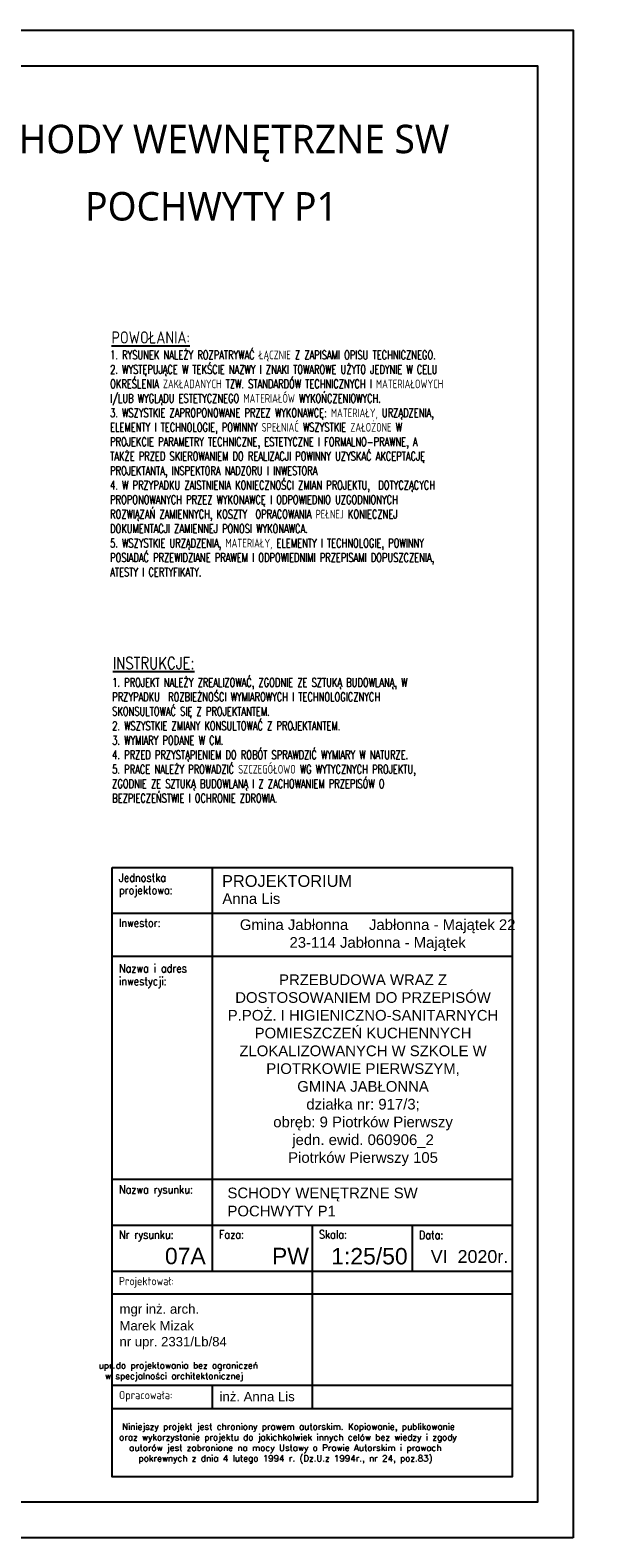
# Model space of a CAD drawing. Header units: millimetres. Extents: x 31969 to 285678, y -69766 to -1123.
# Tile 62 of 161: x 141772 to 142331, y -17558 to -16073. Entities that reach past the tile are written whole.
import ezdxf

# ---------------------------------------------------------------- set-up
doc = ezdxf.new("R2010")
doc.units = ezdxf.units.MM
doc.linetypes.add('ACAD_ISO02W100', pattern=[15, 12, -3])
for name, color, linetype in [('a-opis 1', 3, 'Continuous'), ('a-opis 2', 1, 'Continuous'), ('a-ramka', 7, 'Continuous')]:
    doc.layers.add(name, color=color, linetype=linetype)
doc.styles.add('IREK', font='simplex.shx', dxfattribs={"width": 0.8})
doc.styles.add('MAREK', font='simplex.shx')
doc.styles.add('PRZEKRÓJ2', font='l_10646.ttf')
doc.styles.add('RS01507', font='romans.shx', dxfattribs={"width": 0.7, "height": 0.15})
doc.styles.add('TABELA2', font='arial.ttf', dxfattribs={"height": 10})

msp = doc.modelspace()

# ---------------------------------------------------------------- linework, layer by layer
at = {"layer": 'a-opis 1', "ltscale": 0.5}
for p, q in [((141951.1, -16897.65, -38205), (141951.1, -17295.04, -38205)), ((141852.57, -16942.47, -38205), (142246.66, -16942.47, -38205)), ((141852.57, -16985.03, -38205), (142246.66, -16985.03, -38205)), ((142148.14, -16985.03, -38205), (142246.66, -16985.03, -38205)), ((141852.57, -17204.74, -38205), (142246.66, -17204.74, -38205)), ((141852.57, -17249.89, -38205), (142246.66, -17249.89, -38205)), ((142049.62, -17249.89, -38205), (142049.62, -17295.04, -38205)), ((142049.62, -17249.89, -38205), (142049.62, -17430.15, -38205)), ((142148.14, -17249.89, -38205), (142148.14, -17295.04, -38205)), ((141852.57, -17295.04, -38205), (142246.66, -17295.04, -38205)), ((141852.57, -17295.04, -38205), (142246.66, -17295.04, -38205)), ((141852.57, -17317.61, -38205), (142246.66, -17317.61, -38205)), ((141852.57, -17317.61, -38205), (142246.66, -17317.61, -38205)), ((141852.57, -17317.61, -38205), (142246.66, -17317.61, -38205)), ((141852.57, -17317.61, -38205), (142246.66, -17317.61, -38205)), ((141852.57, -17407.58, -38205), (142246.66, -17407.58, -38205)), ((141951.1, -17407.58, -38205), (141951.1, -17430.15, -38205)), ((141852.57, -17430.47, -38205), (142246.66, -17430.47, -38205)), ((141852.57, -17430.47, -38205), (142246.66, -17430.47, -38205))]:
    msp.add_line(p, q, dxfattribs=at)
at = {"layer": 'a-opis 2', "ltscale": 2, "elevation": -38205}
msp.add_lwpolyline([(141852.57, -16897.65), (142246.66, -16897.65), (142246.66, -17497.87), (141852.57, -17497.87)], close=True, dxfattribs=at)
msp.add_lwpolyline([(141852.57, -16897.65), (142246.66, -16897.65), (142246.66, -17497.87), (141852.57, -17497.87)], close=True, dxfattribs=at)
at = {"layer": 'a-ramka', "ltscale": 0.5, "elevation": -38205}
for points in [[(142306.66, -17557.87), (140206.66, -17557.87), (140206.66, -16072.87), (142306.66, -16072.87)], [(140331.66, -16107.87), (142271.66, -16107.87), (142271.66, -17522.87), (140331.66, -17522.87)]]:
    msp.add_lwpolyline(points, close=True, dxfattribs=at)

# ---------------------------------------------------------------- texts
at = {"layer": 'a-opis 1', "ltscale": 0.5, "style": 'IREK', "width": 0.85}
for s, height, p in [('Jednostka ', 8.165, (141859.18, -16911.71, -38205)), ('projektowa:', 8.1648, (141859.18, -16923.99, -38205)), ('Inwestor:', 8.165, (141859.18, -16956.19, -38205)), ('Nazwa i adres', 8.1648, (141859.18, -17001.01, -38205)), ('inwestycji:', 8.1648, (141859.18, -17013.63, -38205)), ('Nazwa rysunku:', 8.1648, (141859.18, -17218.78, -38205)), ('Nr rysunku:', 8.1648, (141859.18, -17263.28, -38205)), ('Faza:', 8.165, (141957.7, -17263.08, -38205)), ('Skala:', 8.165, (142056.22, -17263.08, -38205)), ('Data:', 8.165, (142154.74, -17263.6, -38205)), ('Projektował:', 8.1648, (141859.18, -17309.07, -38205)), ('Opracowała:', 8.1648, (141859.18, -17421.29, -38205))]:
    msp.add_text(s, height=height, dxfattribs=at).set_placement(p)
at = {"layer": 'a-opis 1', "ltscale": 0.5, "style": 'TABELA2'}
for s, height, p in [('PROJEKTORIUM', 11.5547, (141960.71, -16916.68, -38205)), ('Anna Lis', 10.504, (141961.08, -16933.5, -38205)), ('SCHODY WENĘTRZNE SW', 10.5043, (141966.11, -17223.4, -38205)), ('POCHWYTY P1', 10.5043, (141966.11, -17241.22, -38205)), ('07A', 16.166, (141904.49, -17288.36, -38205)), ('PW', 16.166, (142009.99, -17288.36, -38205)), (' 1:25/50', 16.166, (142062.05, -17288.54, -38205)), ('VI  2020r.', 12.605, (142166.44, -17287.05, -38205)), ('mgr inż. arch.', 9.2648, (141859.77, -17337.07, -38205)), ('Marek Mizak', 9.2648, (141859.69, -17353.55, -38205)), ('nr upr. 2331/Lb/84', 9.2648, (141859.69, -17369.26, -38205)), ('inż. Anna Lis', 9.2648, (141958.29, -17423.36, -38205))]:
    msp.add_text(s, height=height, dxfattribs=at).set_placement(p)
at = {"layer": 'a-opis 1', "ltscale": 40, "char_height": 8.55136, "attachment_point": 1, "style": 'RS01507'}
for s, insert, width in [('1. RYSUNEK NALEŻY ROZPATRYWAĆ ŁĄCZNIE Z ZAPISAMI OPISU TECHNICZNEGO.\\P2. WYSTĘPUJĄCE W TEKŚCIE NAZWY I ZNAKI TOWAROWE UŻYTO JEDYNIE W CELU OKREŚLENIA ZAKŁADANYCH TZW. STANDARDÓW TECHNICZNYCH I MATERIAŁOWYCH I/LUB WYGLĄDU ESTETYCZNEGO MATERIAŁÓW WYKOŃCZENIOWYCH.\\P3. WSZYSTKIE ZAPROPONOWANE PRZEZ WYKONAWCĘ: MATERIAŁY, URZĄDZENIA, ELEMENTY I TECHNOLOGIE, POWINNY SPEŁNIAĆ WSZYSTKIE ZAŁOŻONE W PROJEKCIE PARAMETRY TECHNICZNE, ESTETYCZNE I FORMALNO-PRAWNE, A TAKŻE PRZED SKIEROWANIEM DO REALIZACJI POWINNY UZYSKAĆ AKCEPTACJĘ PROJEKTANTA, INSPEKTORA NADZORU I INWESTORA\\P4. W PRZYPADKU ZAISTNIENIA KONIECZNOŚCI ZMIAN PROJEKTU,  DOTYCZĄCYCH PROPONOWANYCH PRZEZ WYKONAWCĘ I ODPOWIEDNIO UZGODNIONYCH ROZWIĄZAŃ ZAMIENNYCH, KOSZTY  OPRACOWANIA PEŁNEJ KONIECZNEJ DOKUMENTACJI ZAMIENNEJ PONOSI WYKONAWCA.\\P5. WSZYSTKIE URZĄDZENIA, MATERIAŁY, ELEMENTY I TECHNOLOGIE, POWINNY POSIADAĆ PRZEWIDZIANE PRAWEM I ODPOWIEDNIMI PRZEPISAMI DOPUSZCZENIA, ATESTY I CERTYFIKATY.', (141850.47, -16388.5), 357.5576), ('1. PROJEKT NALEŻY ZREALIZOWAĆ, ZGODNIE ZE SZTUKĄ BUDOWLANĄ, W PRZYPADKU  ROZBIEŻNOŚCI WYMIAROWYCH I TECHNOLOGICZNYCH SKONSULTOWAĆ SIĘ Z PROJEKTANTEM. \\P2. WSZYSTKIE ZMIANY KONSULTOWAĆ Z PROJEKTANTEM.\\P3. WYMIARY PODANE W CM.\\P4. PRZED PRZYSTĄPIENIEM DO ROBÓT SPRAWDZIĆ WYMIARY W NATURZE.\\P5. PRACE NALEŻY PROWADZIĆ SZCZEGÓŁOWO WG WYTYCZNYCH PROJEKTU, ZGODNIE ZE SZTUKĄ BUDOWLANĄ I Z ZACHOWANIEM PRZEPISÓW O BEZPIECZEŃSTWIE I OCHRONIE ZDROWIA.\\P{\\C14;   }', (141852.5, -16711.07), 331.5459)]:
    msp.add_mtext(s, dxfattribs=dict(at, insert=insert, width=width))
at = {"layer": 'a-opis 1', "ltscale": 0.5}
for s, insert, char_height, width, attachment_point, style in [('{\\fArial|b0|i0|c238|p34;Gmina Jabłonna     Jabłonna - Majątek 22^I\\P23-114 Jabłonna - Majątek}', (142114.1, -16964.26, -76410), 10.5043, 333.0192, 5, 'TABELA2'), ('{\\fArial|b0|i0|c238|p34;\\PPRZEBUDOWA WRAZ Z DOSTOSOWANIEM DO PRZEPISÓW P.POŻ. I HIGIENICZNO-SANITARNYCH POMIESZCZEŃ KUCHENNYCH ZLOKALIZOWANYCH W SZKOLE W PIOTRKOWIE PIERWSZYM, \\PGMINA JABŁONNA\\Pdziałka nr: 917/3; \\Pobręb: 9 Piotrków Pierwszy \\Pjedn. ewid. 060906_2\\PPiotrków Pierwszy 105}', (142099.7, -17088.53), 10.50429, 291.6593, 5, 'TABELA2'), ('{\\W8.9058;  \\W1; }upr.{\\W0.105263; }do projektowania bez ograniczeń \\P{\\W6.7618;   }w specjalności architektonicznej', (141758.5, -17384.9, -38205), 6.25, 382.3933, 1, 'MAREK'), ('{\\W1.04846; }Niniejszy projekt jest chroniony prawem autorskim. Kopiowanie, publikowanie \\P{\\W0.31162; }oraz wykorzystanie projektu do jakichkolwiek innych celów bez wiedzy i zgody \\P{\\W2.68004; }autorów jest zabronione na mocy Ustawy o Prawie Autorskim i prawach \\P{\\W4.83793; }pokrewnych z dnia 4 lutego 1994 r. (Dz.U.z 1994r., nr 24, poz.83)', (141857.75, -17445.2, -38205), 6.25, 382.3933, 1, 'MAREK')]:
    msp.add_mtext(s, dxfattribs=dict(at, insert=insert, char_height=char_height, width=width, attachment_point=attachment_point, style=style))
at = {"layer": 'a-opis 2', "ltscale": 2, "style": 'PRZEKRÓJ2'}
for s, p in [('SCHODY WEWNĘTRZNE SW', (141717.43, -16194.08, -38205)), ('POCHWYTY P1', (141825.88, -16260.38, -38205))]:
    msp.add_text(s, height=28.0378, dxfattribs=at).set_placement(p)
at = {"layer": 'a-opis 2', "linetype": 'ACAD_ISO02W100', "ltscale": 0.5, "char_height": 12.0035, "width": 147.6878, "attachment_point": 1, "style": 'IREK'}
for s, insert in [('{\\LPOWOŁANIA:}', (141851.93, -16369.52)), ('{\\LINSTRUKCJE:}', (141853.08, -16690.32))]:
    msp.add_mtext(s, dxfattribs=dict(at, insert=insert))

doc.saveas('drawing.dxf')
